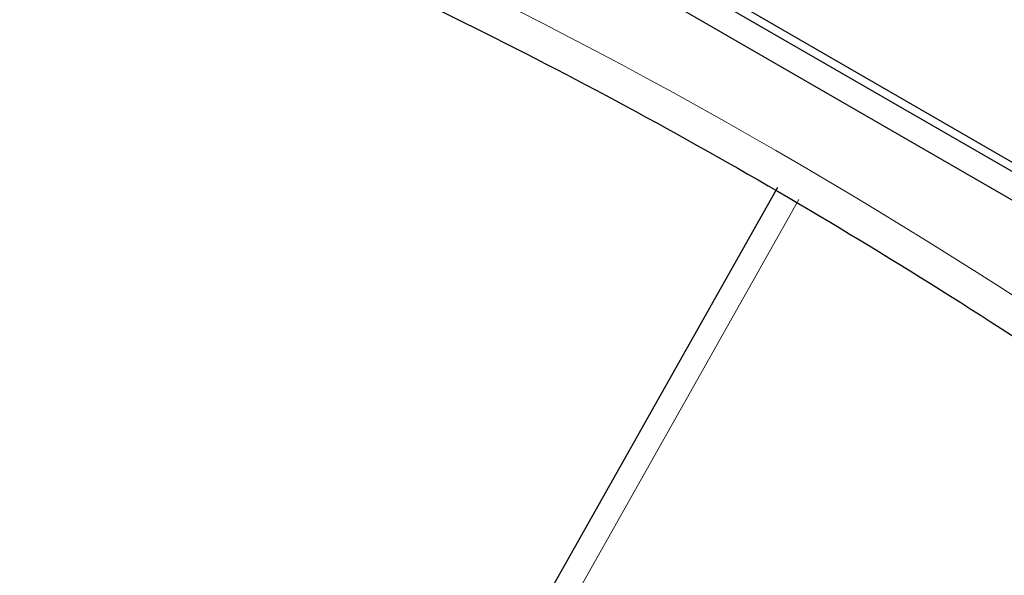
# Paper-space layout 'Blatt2' of a CAD drawing. Header units: millimetres. Extents: x 5 to 418, y 2 to 292.
# Tile 15 of 87: x 145.551 to 147.242, y 150.811 to 151.765. Entities that reach past the tile are written whole.
import ezdxf

# ---------------------------------------------------------------- set-up
doc = ezdxf.new("R2010")
doc.units = ezdxf.units.MM

psp = doc.layouts.new('Blatt2')

# ---------------------------------------------------------------- linework, layer by layer
at = {"color": 7, "linetype": 'Continuous', "lineweight": 25}
for p, q in [((143.2317, 153.7787), (150.3028, 149.6967)), ((145.0419, 152.7827), (150.3028, 149.7456)), ((145.056, 152.7908), (150.3169, 149.7538)), ((146.8526, 151.477), (146.1981, 150.3164))]:
    psp.add_line(p, q, dxfattribs=at)
at = {"color": 7, "linetype": 'Continuous', "lineweight": 18}
psp.add_line((146.8897, 151.4567), (146.2352, 150.2961), dxfattribs=at)
psp.add_arc((142.0666, 143.2552), 9.567, 50.30384, 69.70154, dxfattribs=at)
at = {"color": 7, "linetype": 'Continuous', "lineweight": 25}
psp.add_open_spline([(145.461, 152.1208), (145.5561, 152.0862), (145.8327, 151.9854), (146.2975, 151.7768), (146.8541, 151.4787), (147.4116, 151.128), (147.8583, 150.8079), (148.1173, 150.6024), (148.1932, 150.5422)], degree=3, knots=[0, 0, 0, 0, 0.106109, 0.308603, 0.511101, 0.713584, 0.916095, 1, 1, 1, 1], dxfattribs=at)

doc.saveas('drawing.dxf')
